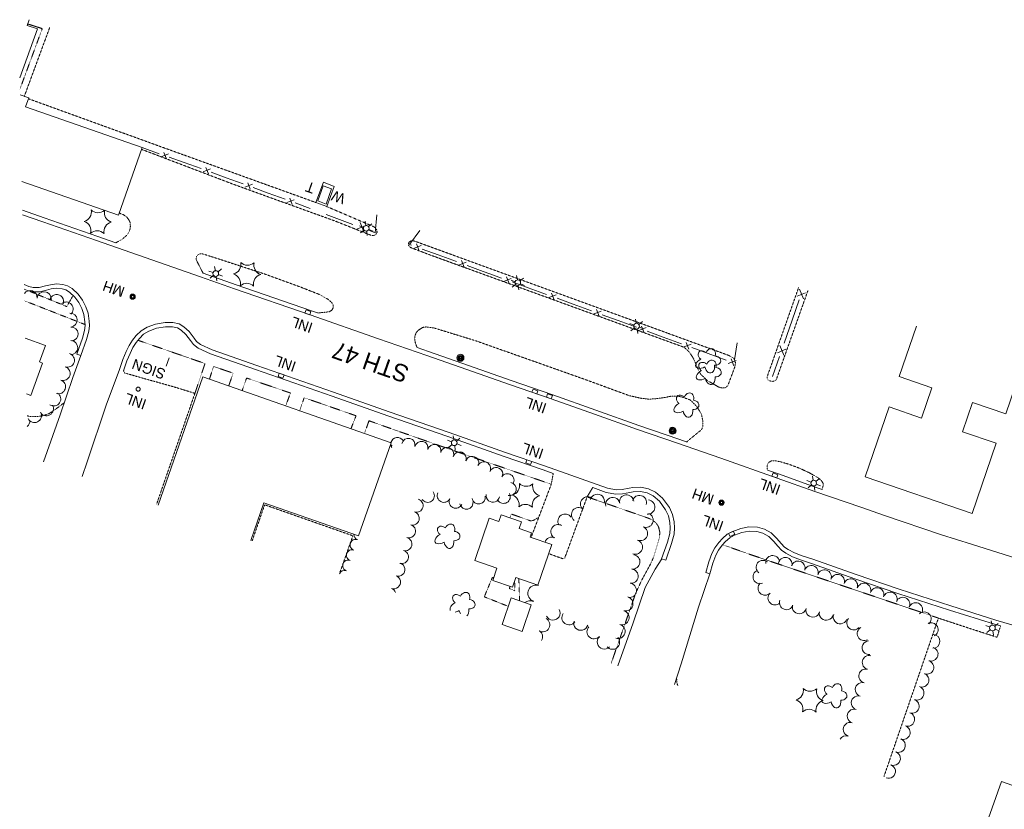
# Model space of a CAD drawing. Extents: x 189735 to 193282, y 257149 to 260388.
# Tile 16 of 31: x 189879 to 190447, y 259132 to 259587. Entities that reach past the tile are written whole.
import ezdxf
from ezdxf.enums import TextEntityAlignment as Align

# ---------------------------------------------------------------- set-up
doc = ezdxf.new("R2010")
doc.units = 0
doc.header["$MEASUREMENT"] = 0
doc.linetypes.add('Wisdot3', pattern=[0.1875, 0.125, -0.0625])
doc.linetypes.add('Wisdot5', pattern=[0.1, 0.05, -0.05])
for name, color, linetype, lineweight in [('E_BLD', 241, 'Continuous', 25), ('E_BLD_Name', 241, 'Continuous', 15), ('E_DRN_Grate', 5, 'Continuous', 15), ('E_DWY', 2, 'Wisdot3', 15), ('E_LAND_Vegetation', 3, 'Continuous', 15), ('E_MISCPROP', 30, 'Continuous', 15), ('E_MISCPROP_HvyLine', 241, 'Continuous', 25), ('E_MISCPROP_Railing', 30, 'Continuous', 15), ('E_PATH_Sidewalk', 2, 'Wisdot5', 15), ('E_RDWY', 21, 'Continuous', 25), ('E_RDWY_Name', 21, 'Continuous', 15)]:
    doc.layers.add(name, color=color, linetype=linetype, lineweight=lineweight)
doc.styles.add('Style-IGR_FONT_0', font='IGR_FONT_0.shx')
doc.styles.add('Style-IGR_FONT_1', font='IGR_FONT_1.shx')

# ---------------------------------------------------------------- blocks, each defined once
blk = doc.blocks.new('WAL')
at = {"layer": 'E_MISCPROP_Railing', "lineweight": 0, "style": 'Style-IGR_FONT_0'}
blk.add_text('W', height=6, rotation=360, dxfattribs=at).set_placement((-2.3, -0.01), align=Align.MIDDLE_LEFT)
blk = doc.blocks.new('TA')
at = {"layer": 'E_BLD_Name', "style": 'Style-IGR_FONT_0'}
blk.add_text('T', height=6, rotation=0, dxfattribs=at).set_placement((-1.9, 3.03), align=Align.MIDDLE_LEFT)
blk = doc.blocks.new('LTP')
at = {"layer": 'E_MISCPROP', "lineweight": 0}
for p, q in [((-1.61, 0.09), (-4.22, 0.17)), ((-0.78, 1.46), (-1.98, 3.76)), ((0.86, 1.37), (2.22, 3.6)), ((1.66, 0), (4.18, -0.06)), ((-0.86, -1.4), (-2.22, -3.59)), ((0.78, -1.44), (2.02, -3.62))]:
    blk.add_line(p, q, dxfattribs=at)
blk.add_arc((0.02, 0.01), 1.64, 0, 360, dxfattribs=at)
blk = doc.blocks.new('POLE')
at = {"layer": 'E_MISCPROP', "lineweight": 0}
for radius in [2.02, 1.51, 1.01, 0.504]:
    blk.add_circle((0.03, -0.09), radius, dxfattribs=at)
blk = doc.blocks.new('SIGN')
at = {"layer": 'E_MISCPROP', "lineweight": 0, "style": 'Style-IGR_FONT_0'}
blk.add_text('SIGN', height=6, rotation=0, dxfattribs=at).set_placement((0, 0), align=Align.MIDDLE_LEFT)
blk = doc.blocks.new('INLT')
at = {"layer": 'E_MISCPROP_Railing', "lineweight": 0, "flags": 128}
blk.add_lwpolyline([(3, -2), (3, 0), (0, 0), (0, -2), (3, -2)], dxfattribs=at)
blk = doc.blocks.new('INL')
at = {"layer": 'E_MISCPROP_Railing', "lineweight": 0, "style": 'Style-IGR_FONT_0'}
blk.add_text('INL', height=6, rotation=0, dxfattribs=at).set_placement((-5.79, -2.75))
blk = doc.blocks.new('INL_1')
at = {"layer": 'E_MISCPROP_Railing', "lineweight": 0, "style": 'Style-IGR_FONT_0'}
blk.add_text('INL', height=6, rotation=359.9999, dxfattribs=at).set_placement((-5.79, -2.75))
blk = doc.blocks.new('INL_2')
at = {"layer": 'E_MISCPROP_Railing', "lineweight": 0, "style": 'Style-IGR_FONT_0'}
blk.add_text('INL', height=6, rotation=359.9999, dxfattribs=at).set_placement((-5.79, -2.75))
blk = doc.blocks.new('INL_3')
at = {"layer": 'E_MISCPROP_Railing', "lineweight": 0, "style": 'Style-IGR_FONT_0'}
blk.add_text('INL', height=6, rotation=0.0001, dxfattribs=at).set_placement((-5.79, -2.75))
blk = doc.blocks.new('INL_4')
at = {"layer": 'E_MISCPROP_Railing', "lineweight": 0, "style": 'Style-IGR_FONT_0'}
blk.add_text('INL', height=6, rotation=360, dxfattribs=at).set_placement((-5.79, -2.75))
blk = doc.blocks.new('MHO')
at = {"layer": 'E_DRN_Grate', "lineweight": 0}
for centre, radius in [((0.04, -0.06), 1.5), ((0.04, -0.06), 1.22), ((0.04, -0.07), 0.968), ((0.01, -0.08), 0.605)]:
    blk.add_circle(centre, radius, dxfattribs=at)
blk = doc.blocks.new('INL_5')
at = {"layer": 'E_MISCPROP_Railing', "lineweight": 0, "style": 'Style-IGR_FONT_0'}
blk.add_text('INL', height=6, rotation=360, dxfattribs=at).set_placement((-5.79, -2.75))
blk = doc.blocks.new('TREE')
at = {"layer": 'E_LAND_Vegetation', "lineweight": 0}
for centre, major_axis, ratio in [((-1.07, 3.38), (0.91, -3.32), 0.782863), ((-3.74, -0.07), (3.29, -0.08), 0.832022), ((2.88, 1.66), (-3.52, -1.95), 0.691916), ((-1.48, -3.66), (1.2, 3.24), 0.716896), ((2.54, -2.64), (-3.34, 3.06), 0.560249)]:
    blk.add_ellipse(centre, major_axis=major_axis, ratio=ratio, start_param=1.570796, end_param=4.712389, dxfattribs=at)
blk = doc.blocks.new('PINEL')
at = {"layer": 'E_LAND_Vegetation', "lineweight": 0}
for centre, start, end in [((-8.23, 7.26), 275.2112, 0.9761), ((2.17, 10.66), 215.2112, 300.9761), ((10.31, 3.35), 155.2112, 240.9761), ((-10.49, -3.45), 335.2112, 60.9761), ((-2.35, -10.75), 35.2112, 120.9761), ((8.05, -7.36), 95.2112, 180.9761)]:
    blk.add_arc(centre, 5.72, start, end, dxfattribs=at)

msp = doc.modelspace()

# ---------------------------------------------------------------- linework, layer by layer
at = {"layer": 'E_BLD', "lineweight": 0, "flags": 128}
msp.add_lwpolyline([(190055.58, 259480.84), (190058.79, 259489.53), (190053.99, 259491.31), (190050.77, 259482.62)], close=True, dxfattribs=at)
at = {"layer": 'E_DWY', "lineweight": 0, "flags": 128}
for points in [[(189896.31, 259582.91), (189881.55, 259542.91)], [(190049.61, 259481.74), (189958.13, 259514.69), (189883.93, 259541.56)], [(189949.16, 259512.39), (190002.33, 259492.15), (190060.58, 259471.11), (190081.22, 259462.92), (190082.55, 259462.72), (190083.58, 259462.85), (190084.72, 259463.76), (190085, 259464.64), (190084.76, 259465.88), (190083.93, 259467.17), (190082.79, 259467.88), (190056.05, 259479.35)], [(189934.42, 259458.51), (189938.31, 259460.74), (189940.99, 259463.18), (189942.4, 259465.74), (189942.72, 259467.93), (189942.62, 259470.09), (189941.9, 259471.65), (189940.79, 259473.14), (189939.67, 259474.04), (189938.57, 259474.76), (189936.29, 259475.64)], [(190115.35, 259451.56), (190104.74, 259455.55), (190103.9, 259456.06), (190103.16, 259457.01), (190103.13, 259458.25), (190103.58, 259459.01), (190104.62, 259459.61), (190105.85, 259459.64), (190107.35, 259459.19), (190252.39, 259406.41)], [(190050.68, 259418.02), (190055.45, 259418.45), (190057.55, 259418.76), (190058.88, 259419.6), (190059.62, 259420.97), (190059.75, 259422.6), (190058.87, 259423.97), (190057.06, 259425.67), (190051.61, 259428.73), (190040.31, 259433.15), (190019.96, 259440.55), (189996.51, 259448.23), (189984.82, 259451.99), (189982.82, 259452.18), (189981.53, 259451.44), (189980.77, 259450.29), (189980.71, 259448.84), (189981.27, 259447.53), (189984.66, 259440.95)], [(190252.39, 259406.41), (190287.77, 259393.53), (190290.6, 259391.95), (190291.61, 259389.49), (190291.31, 259386.98), (190287.21, 259376.08), (190285.93, 259374.88), (190284.12, 259374.73), (190282.19, 259375.15), (190275.54, 259378.95), (190271.66, 259382.56), (190269.85, 259385.97), (190268.28, 259389.92), (190266.88, 259392.64), (190265.05, 259395.4), (190263.06, 259397.34), (190261.89, 259398.26), (190183.1, 259426.92), (190115.35, 259451.56)], [(190328.16, 259432.98), (190310.13, 259381.83), (190309.83, 259380.3), (190310.17, 259379.61), (190311.03, 259379.02), (190312.14, 259378.69), (190313.2, 259378.54), (190314.26, 259378.87), (190315.15, 259379.51), (190333.52, 259431.2)], [(190263.45, 259343.67), (190271.48, 259350.2), (190272.38, 259351.27), (190272.83, 259352.88), (190272.74, 259356.13), (190272.05, 259359.54), (190269.37, 259364.01), (190265.52, 259367.88), (190260.92, 259369.48), (190258.2, 259370.11), (190254.73, 259370.04), (190250.65, 259369.2), (190246.63, 259368.64), (190241.88, 259368.28), (190237.27, 259368.8), (190230.37, 259370.33), (190206.15, 259379.21), (190176.93, 259389.57), (190141.89, 259401.96), (190118.03, 259409.29), (190113.14, 259409.96), (190111.22, 259409.66), (190108.62, 259407.91), (190107.39, 259406.45), (190106.89, 259404.87), (190106.62, 259403.22), (190106.94, 259401.08), (190108.05, 259398.01)], [(189938.86, 259384.57), (189939.19, 259383.49), (189949.62, 259380.48), (189967.55, 259375.47), (189979.94, 259371.64), (189957.77, 259307.47)], [(189904.64, 259366.26), (189899.94, 259362.74), (189895.88, 259359.99), (189892.55, 259358.84), (189888.96, 259358.25), (189884.66, 259358.32), (189883.13, 259358.73)], [(190341.55, 259316.25), (190342.23, 259318.48), (190342.21, 259319.78), (190341.48, 259320.9), (190340.34, 259322.15), (190338.43, 259323.44), (190334.25, 259325.84), (190328.19, 259328.62), (190322.09, 259330.86), (190317.65, 259332.16), (190314.66, 259332.76), (190312.32, 259332.7), (190310.82, 259331.81), (190310.09, 259330.75), (190309.82, 259329.64), (190309.9, 259328.79), (190310.11, 259327.39)], [(190186.56, 259325.44), (190185.34, 259318.95), (190173.78, 259288.5)], [(190209.31, 259317.28), (190206.07, 259311.85), (190193.14, 259276.57), (190192.48, 259276.27), (190192.17, 259276.24), (190183.92, 259279.23)], [(190012.97, 259286.59), (190020.15, 259307.38), (190071.05, 259289.5), (190063.27, 259267.57)], [(190444.48, 259237.49), (190442.51, 259230.99), (190427.8, 259235.7), (190408.66, 259242.02), (190377.27, 259150.66)], [(190257.68, 259207.23), (190257.97, 259204.13), (190258.42, 259203.07)]]:
    msp.add_lwpolyline(points, dxfattribs=at)
at = {"layer": 'E_LAND_Vegetation', "lineweight": 0}
for centre, radius, start, end in [((189914.5, 259476.32), 5.72, 285.7735, 11.5384), ((189924.1, 259481.56), 5.72, 225.7735, 310.2543), ((189933.45, 259475.87), 5.72, 166.9008, 251.5384), ((189914.25, 259465.38), 5.72, 345.7735, 71.5384), ((189933.19, 259464.93), 5.72, 105.7735, 191.5384), ((189923.59, 259459.69), 5.72, 45.7735, 131.5384), ((189884.91, 259426.94), 4.04, 354.4569, 145.0796), ((189892.98, 259426.18), 4.04, 355.1643, 175.1643), ((189900.2, 259424.63), 4.04, 337.1845, 157.1845), ((189905.71, 259420.32), 4.04, 310.5301, 130.5301), ((189908.04, 259413.93), 4.04, 273.9027, 93.9027), ((189908.59, 259405.88), 4.04, 273.9027, 93.9027), ((189908.32, 259398.01), 4.04, 267.6953, 87.6953), ((189906.41, 259390.75), 4.04, 251.9356, 71.9356), ((189903.92, 259383.1), 4.04, 251.3282, 71.3282), ((189901.33, 259375.45), 4.04, 251.3282, 71.3282), ((189898.56, 259368.41), 4.04, 236.9501, 56.9501), ((189887.43, 259358.86), 4.04, 205.0474, 25.0474), ((189894.31, 259362.75), 4.04, 210.0765, 30.0765), ((189880.81, 259355.75), 4.04, 307.4057, 2.1073), ((190096.74, 259342.36), 3.85, 175.1297, 211.3887), ((190096.74, 259342.36), 3.85, 31.3887, 166.8874), ((190103.05, 259341.87), 3.85, 346.7222, 166.7222), ((190110.54, 259340.1), 3.85, 346.7222, 166.7222), ((190118.02, 259338.34), 3.85, 346.7222, 166.7222), ((190091.69, 259338.12), 3.85, 60.0489, 75.9573), ((190125.31, 259336.54), 3.85, 340.8135, 160.8135), ((190132.57, 259334.01), 3.85, 340.8135, 160.8135), ((190139.84, 259331.48), 3.85, 340.8135, 160.8135), ((190146.61, 259328.33), 3.85, 334.0105, 154.0105), ((190153.6, 259325.03), 3.85, 335.2007, 155.2007), ((190160.11, 259321.47), 3.85, 327.1306, 147.1306), ((190161.33, 259316.42), 3.85, 258.8779, 78.8779), ((190114.21, 259312.61), 3.85, 214.2987, 34.2987), ((190123.52, 259312.62), 3.85, 153.1266, 333.1266), ((190157.97, 259312.04), 3.85, 210.0294, 30.0294), ((190107.68, 259306.92), 3.85, 253.3795, 73.3795), ((190130.36, 259309.22), 3.85, 154.8904, 334.8904), ((190136.52, 259308.67), 3.85, 191.3034, 11.3034), ((190143.56, 259311.62), 3.85, 190.6525, 10.6525), ((190151.76, 259312.67), 3.85, 169.9651, 349.9651), ((190206.4, 259307.87), 4.14, 47.6212, 227.6212), ((190212.01, 259309.38), 4.14, 344.3923, 164.3923), ((190220.9, 259307.49), 4.14, 11.5361, 191.5361), ((190228.85, 259308.96), 4.14, 6.0681, 186.0681), ((190236.23, 259308.66), 4.14, 343.7055, 163.7055), ((190241.06, 259306.04), 4.14, 264.6148, 84.6148), ((190105.48, 259299.54), 3.85, 253.3795, 73.3795), ((190201.2, 259301.63), 4.14, 51.8712, 231.8712), ((190193.36, 259297.89), 4.14, 33.1263, 213.1263), ((190240.05, 259298.46), 4.14, 247.1804, 67.1804), ((190074.75, 259290.26), 3.18, 70.3093, 72.9345), ((190103.28, 259292.17), 3.85, 253.3795, 73.3795), ((190189.29, 259291.82), 4.14, 59.0715, 239.0715), ((190236.84, 259290.83), 4.14, 247.1804, 67.1804), ((190072.61, 259284.27), 3.18, 70.3093, 250.3093), ((190074.75, 259290.26), 3.18, 177.8783, 250.3093), ((190101.22, 259284.72), 3.85, 254.7112, 74.7112), ((190185.79, 259284.58), 4.14, 65.7723, 163.7991), ((190233.93, 259282.98), 4.14, 249.9248, 69.9248), ((190070.47, 259278.29), 3.18, 70.3093, 250.3093), ((190099.19, 259277.3), 3.85, 254.7112, 74.7112), ((190068.33, 259272.31), 3.18, 70.3093, 250.3093), ((190232.43, 259274.45), 4.14, 262.3854, 82.3854), ((190307.58, 259271.33), 4.01, 51.6762, 231.6762), ((190313.06, 259274.09), 4.01, 9.3311, 189.3311), ((190320.32, 259273), 4.01, 349.7914, 169.7914), ((190327.75, 259270.93), 4.01, 341.3267, 161.3267), ((190066.19, 259266.33), 3.18, 70.3093, 157.0655), ((190097.2, 259270.01), 3.85, 250.3815, 70.3815), ((190231.39, 259266.21), 4.14, 263.0571, 83.0571), ((190305.76, 259265.84), 4.01, 112.5288, 292.5288), ((190335.34, 259268.37), 4.01, 341.3267, 161.3267), ((190342.93, 259265.81), 4.01, 341.3267, 161.3267), ((190094.62, 259262.76), 3.85, 250.3815, 70.3815), ((190350.51, 259263.24), 4.01, 341.3267, 161.3267), ((190358.1, 259260.67), 4.01, 341.3267, 161.3267), ((190092.03, 259255.52), 3.85, 20.3667, 70.3815), ((190176.63, 259256.31), 4.74, 73.5716, 253.5716), ((190179.27, 259265.49), 4.74, 241.2873, 255.5986), ((190230.39, 259257.99), 4.14, 263.0571, 83.0571), ((190308.73, 259259.26), 4.01, 135.0612, 315.0612), ((190365.69, 259258.11), 4.01, 341.3267, 161.3267), ((190373.28, 259255.55), 4.01, 341.3267, 161.3267), ((190380.87, 259252.98), 4.01, 341.3267, 161.3267), ((190172.95, 259247.23), 4.74, 64.4015, 126.8226), ((190228.38, 259250.27), 4.14, 254.6005, 74.6005), ((190314.4, 259253.6), 4.01, 135.0612, 315.0612), ((190321.03, 259250.89), 4.01, 159.5123, 339.5123), ((190388.16, 259249.99), 4.01, 337.2902, 157.2902), ((190186.41, 259245.01), 4.14, 208.0263, 28.0263), ((190226.17, 259242.32), 4.14, 253.6825, 73.6825), ((190328.44, 259248.5), 4.01, 166.0134, 346.0134), ((190336.21, 259246.56), 4.01, 166.0134, 346.0134), ((190343.97, 259244.77), 4.01, 167.5151, 347.5151), ((190395.55, 259246.89), 4.01, 337.2902, 157.2902), ((190180.43, 259238.21), 4.14, 241.1313, 61.1313), ((190195.68, 259242.28), 4.14, 144.0934, 324.0934), ((190202.5, 259239.11), 4.14, 163.3276, 343.3276), ((190352, 259242.71), 4.01, 158.2575, 338.2575), ((190359.81, 259239.2), 4.01, 139.8297, 319.8297), ((190400.45, 259241.56), 4.01, 313.3674, 133.3674), ((190176.3, 259231.23), 4.14, 328.1137, 56.3507), ((190210.16, 259234.21), 4.14, 136.2478, 316.2478), ((190223.85, 259234.37), 4.14, 253.6825, 73.6825), ((190365.88, 259233.08), 4.01, 118.0243, 298.0243), ((190404.45, 259235.36), 4.01, 296.4416, 116.4416), ((190216.08, 259228.33), 4.14, 134.2927, 314.2927), ((190220.73, 259228.14), 4.14, 220.8593, 40.8593), ((190368.73, 259224.98), 4.01, 95.7431, 275.7431), ((190405.56, 259228.61), 4.01, 267.7014, 87.7014), ((190404.43, 259221.27), 4.01, 251.8903, 71.8903), ((190368.76, 259216.41), 4.01, 75.7338, 255.7338), ((190401.94, 259213.66), 4.01, 251.8903, 71.8903), ((190366.79, 259208.65), 4.01, 75.7338, 255.7338), ((190399.17, 259206.24), 4.01, 249.2335, 69.2335), ((190364.7, 259200.83), 4.01, 73.2581, 253.2581), ((190396.33, 259198.75), 4.01, 249.2335, 69.2335), ((190362.39, 259193.16), 4.01, 73.2581, 253.2581), ((190393.58, 259191.17), 4.01, 250.8252, 70.8252), ((190360.09, 259185.49), 4.01, 73.2581, 253.2581), ((190390.94, 259183.61), 4.01, 250.8252, 70.8252), ((190357.78, 259177.82), 4.01, 73.2581, 253.2581), ((190388.31, 259176.04), 4.01, 250.8252, 70.8252), ((190355.47, 259170.15), 4.01, 73.2581, 149.9975), ((190385.57, 259168.57), 4.01, 249.1603, 69.1603), ((190382.72, 259161.09), 4.01, 249.1603, 69.1603), ((190379.87, 259153.6), 4.01, 249.1603, 69.1603)]:
    msp.add_arc(centre, radius, start, end, dxfattribs=at)
for centre, major_axis, ratio, start_param, end_param in [((190135.71, 259253.64), (-1.17, -3.07), 0.832022, 1.570796, 4.712389), ((190131.57, 259252.72), (2.65, -2.21), 0.716896, 1.570796, 4.712389), ((190138.07, 259249.98), (-3.43, 0.25), 0.782863, 1.570796, 4.712389), ((190131.19, 259248.58), (3.99, 2.14), 0.560249, 1.570796, 3.151381), ((190131.19, 259248.58), (3.99, 2.14), 0.560249, 4.111506, 4.712389), ((190135.13, 259246.83), (-0.67, 3.97), 0.691916, 1.570796, 2.07959), ((190135.13, 259246.83), (-0.67, 3.97), 0.691916, 3.501376, 4.712389)]:
    msp.add_ellipse(centre, major_axis=major_axis, ratio=ratio, start_param=start_param, end_param=end_param, dxfattribs=at)
at = {"layer": 'E_MISCPROP', "lineweight": 0}
msp.add_line((189965.1, 259392.2), (189963.34, 259387.32), dxfattribs=at)
at = {"layer": 'E_MISCPROP_HvyLine', "lineweight": 13, "flags": 128}
for points in [[(189884.35, 259587.16), (189883.19, 259583.85)], [(189883.19, 259583.85), (189889.13, 259581.9), (189878.91, 259553.55)], [(189879.12, 259543.77), (189884.09, 259542.03), (189882.3, 259536.91), (189882.3, 259536.91), (189949.51, 259513.38), (189949.51, 259513.38), (189949.51, 259513.38), (189935.85, 259474.38), (189880.2, 259493.87)], [(190396.05, 259410.47), (190386.05, 259381.33), (190386.05, 259381.33), (190404.91, 259374.85), (190398.92, 259357.41), (190398.92, 259357.41), (190380.31, 259363.8), (190380.31, 259363.8), (190366.46, 259323.45), (190366.46, 259323.45), (190366.46, 259323.45), (190428.13, 259302.28), (190428.13, 259302.28), (190442.05, 259342.85), (190442.05, 259342.85), (190422.58, 259349.53), (190428.37, 259366.41), (190428.37, 259366.41), (190428.37, 259366.41), (190447.49, 259359.85), (190460.82, 259398.7)], [(189882.16, 259403.48), (189893.73, 259399.3), (189893.73, 259399.3), (189890.28, 259389.76), (189892, 259389.14), (189885.26, 259370.48), (189885.26, 259370.48), (189882.85, 259371.35)], [(190012.24, 259286.87), (190019.77, 259308.44), (190019.77, 259308.44), (190019.77, 259308.44), (190074.33, 259289.41), (190093.09, 259343.2), (190093.09, 259343.2), (190093.09, 259343.2), (189984.45, 259381.09), (189958.66, 259307.13)]]:
    msp.add_lwpolyline(points, dxfattribs=at)
for points in [[(190185.7, 259284.4), (190185.7, 259284.4), (190177.68, 259261.1), (190164.92, 259265.49), (190164.92, 259265.49), (190164.92, 259265.49), (190162.99, 259259.9), (190151.64, 259263.8), (190151.64, 259263.8), (190154.08, 259270.91), (190154.08, 259270.91), (190154.08, 259270.91), (190141.28, 259275.31), (190141.28, 259275.31), (190149.66, 259299.64), (190149.66, 259299.64), (190155.24, 259297.72), (190155.24, 259297.72), (190156.57, 259301.61), (190156.57, 259301.61), (190168.25, 259297.59), (190166.88, 259293.63), (190166.88, 259293.63), (190174.08, 259291.15), (190174.08, 259291.15), (190173.23, 259288.69), (190185.7, 259284.4)], [(190162.31, 259253.7), (190157.03, 259238.3), (190168.57, 259234.34), (190173.85, 259249.74), (190173.85, 259249.74), (190173.85, 259249.74)], [(190459.53, 259077.95), (190479.81, 259135.46), (190479.81, 259135.46), (190479.81, 259135.46), (190444.97, 259147.74), (190424.7, 259090.23), (190424.7, 259090.23), (190424.7, 259090.23)]]:
    msp.add_lwpolyline(points, close=True, dxfattribs=at)
at = {"layer": 'E_MISCPROP_Railing', "lineweight": 0}
for p, q in [((189964.63, 259509.71), (189960.39, 259508.04)), ((189963.48, 259506.94), (189962.02, 259510.57)), ((189988.9, 259501.1), (189984.66, 259499.43)), ((189987.75, 259498.33), (189986.29, 259501.96)), ((190013.08, 259492.21), (190008.82, 259490.58)), ((190011.9, 259489.45), (190010.49, 259493.09)), ((190036.07, 259480.57), (190034.66, 259484.21)), ((190037.25, 259483.33), (190033, 259481.7)), ((190079.35, 259468.73), (190072.65, 259466.22)), ((190077.47, 259464.42), (190075.28, 259470.14)), ((190110.5, 259456.88), (190105.94, 259455.13)), ((190109.24, 259453.92), (190107.72, 259457.83)), ((190136.43, 259447.38), (190131.86, 259445.64)), ((190135.16, 259444.43), (190133.64, 259448.33)), ((190161.1, 259434.95), (190159.57, 259438.85)), ((190162.35, 259437.91), (190157.79, 259436.16)), ((190188.29, 259428.47), (190183.73, 259426.71)), ((190187.04, 259425.51), (190185.51, 259429.41)), ((190327.12, 259427.66), (190331.96, 259429.64)), ((190330.84, 259426.15), (190328.56, 259431.8)), ((190214.23, 259419.03), (190209.68, 259417.27)), ((190212.98, 259416.07), (190211.45, 259419.97)), ((190238.9, 259406.59), (190237.38, 259410.49)), ((190240.16, 259409.54), (190235.6, 259407.79)), ((190266.09, 259400.06), (190261.53, 259398.31)), ((190264.83, 259397.1), (190263.3, 259401)), ((190319.55, 259393.58), (190317.27, 259399.24)), ((190315.84, 259395.09), (190320.68, 259397.08)), ((190292.01, 259390.57), (190287.45, 259388.82)), ((190290.75, 259387.61), (190289.23, 259391.52))]:
    msp.add_line(p, q, dxfattribs=at)
at = {"layer": 'E_MISCPROP_Railing', "lineweight": 0, "flags": 128}
for points in [[(189959.37, 259509.88), (189949.51, 259513.38)], [(189973.77, 259504.76), (189965.1, 259507.84)], [(189983.63, 259501.26), (189973.77, 259504.76)], [(189998, 259496.03), (189989.36, 259499.21)], [(190007.82, 259492.43), (189998, 259496.03)], [(190022.17, 259487.15), (190013.53, 259490.33)], [(190032, 259483.55), (190022.17, 259487.15)], [(190046.35, 259478.27), (190037.71, 259481.45)], [(190071.1, 259469.12), (190055.72, 259474.85)], [(190084.9, 259474.53), (190083.96, 259464.32), (190080.04, 259465.78)], [(190104.87, 259457.11), (190103.75, 259457.52), (190109.64, 259465.63)], [(190120.25, 259451.47), (190110.99, 259454.87)], [(190130.79, 259447.61), (190120.25, 259451.47)], [(190146.17, 259441.97), (190136.91, 259445.37)], [(190156.71, 259438.13), (190150.05, 259440.56), (190146.17, 259441.97)], [(190172.11, 259432.53), (190162.84, 259435.9)], [(190182.66, 259428.69), (190172.11, 259432.53)], [(190198.06, 259423.08), (190188.78, 259426.46)], [(190208.6, 259419.25), (190198.06, 259423.08)], [(190324.3, 259413.86), (190328.33, 259425.5)], [(190223.99, 259413.63), (190214.73, 259417.02)], [(190234.53, 259409.77), (190223.99, 259413.63)], [(190319.72, 259400.62), (190324.3, 259413.86)], [(190249.92, 259404.14), (190240.65, 259407.53)], [(190260.45, 259400.28), (190249.92, 259404.14)], [(190292.58, 259400.82), (190291.02, 259391.07)], [(190275.84, 259394.65), (190266.57, 259398.04)], [(190286.37, 259390.8), (190275.84, 259394.65)], [(190313.02, 259381.29), (190317.05, 259392.93)]]:
    msp.add_lwpolyline(points, dxfattribs=at)
at = {"layer": 'E_MISCPROP_Railing', "lineweight": 13, "flags": 128}
for points in [[(190056.05, 259479.35), (190060.27, 259491.04), (190054, 259493.5), (190049.61, 259481.74)], [(190049.61, 259481.74), (190056.05, 259479.35)]]:
    msp.add_lwpolyline(points, dxfattribs=at)
at = {"layer": 'E_MISCPROP_Railing', "lineweight": 0}
msp.add_circle((189947.23, 259374.08), 1.19, dxfattribs=at)
at = {"layer": 'E_PATH_Sidewalk', "lineweight": 0, "flags": 128}
for points in [[(189883.49, 259584.72), (189891.92, 259582), (189879.05, 259547.12)], [(189909.71, 259428.11), (189906.08, 259421.7), (189883.63, 259430.91)], [(189916.59, 259411.34), (189881.69, 259425.03)], [(189979.94, 259371.64), (189985.76, 259388.84), (189947.04, 259402.28)], [(189999.41, 259375.87), (190002.01, 259383.3), (189990.68, 259387.16), (189988.32, 259379.74)], [(190032.28, 259364.41), (190035.06, 259371.83), (190009.74, 259380.49), (190007.14, 259373.17)], [(190069.93, 259351.28), (190072.86, 259358.72), (190042.94, 259369.14), (190040.34, 259361.6)], [(190185.4, 259319.23), (190129.67, 259338.45), (190095.04, 259350.58), (190080.34, 259355.84), (190077.69, 259348.57)], [(190219.91, 259215.79), (190234.14, 259256.48), (190237.51, 259263.74), (190242.59, 259273.13), (190244.41, 259277.11), (190247.64, 259287.87), (190248.07, 259291.41), (190247.27, 259294.75), (190245.94, 259296.79), (190244.02, 259298.46), (190241.51, 259299.62), (190206.11, 259311.93)], [(190178.25, 259300.27), (190175.7, 259298.64), (190174.28, 259298.1), (190173.43, 259298.12), (190162.36, 259302.06), (190161.55, 259299.9)], [(190408.66, 259242.02), (190300.94, 259278.43), (190284.25, 259284.34)], [(190160.63, 259248.8), (190146.79, 259254.32), (190151.48, 259265.51), (190152.13, 259265.23)], [(190164.33, 259263.77), (190164.44, 259257.8), (190161.15, 259259.13), (190161.76, 259260.32)], [(190166.73, 259264.87), (190167.19, 259252.03)]]:
    msp.add_lwpolyline(points, dxfattribs=at)
at = {"layer": 'E_RDWY', "lineweight": 13, "flags": 128}
for points in [[(189934.42, 259458.51), (189924.06, 259462.13), (189893.08, 259472.97), (189880.56, 259477.25)], [(190505.44, 259261.24), (190483.25, 259267.57), (190453.97, 259276.47), (190427.65, 259284.64), (190410.36, 259290.06), (190377.61, 259301.12), (190363.88, 259305.95), (190337.36, 259315.04), (190315.62, 259322.78), (190283.26, 259334.27), (190258.19, 259342.83), (190235.09, 259350.82), (190210.32, 259359.61), (190185.42, 259368.43), (190161.42, 259376.68), (190136.8, 259385.34), (190113.75, 259393.39), (190085.88, 259403.05), (190046.35, 259416.89), (190002.83, 259431.9), (189983.13, 259438.84), (189923.24, 259459.77), (189892.26, 259470.61), (189880.62, 259474.59)], [(190051.3, 259417.8), (190047.17, 259419.25), (190003.65, 259434.26), (189984.66, 259440.95)], [(189881.49, 259434.41), (189884.21, 259433.34), (189886.76, 259432.7), (189888.07, 259432.66), (189890.1, 259432.76), (189893.78, 259433.66), (189896.69, 259434.32), (189900.1, 259434.74), (189903.87, 259434.43), (189906.53, 259433.65), (189909.15, 259432.05), (189912.59, 259428.85), (189915.15, 259425.36), (189916.96, 259421.47), (189918.34, 259417.83), (189919.01, 259413.2), (189919.12, 259410.74), (189918.78, 259407.49), (189917.47, 259402.67), (189914.24, 259393.43)], [(189881.55, 259431.7), (189883.45, 259430.96), (189886.41, 259430.21), (189888.09, 259430.16), (189890.46, 259430.27), (189894.36, 259431.22), (189897.12, 259431.85), (189900.15, 259432.22), (189903.41, 259431.96), (189905.51, 259431.34), (189907.63, 259430.05), (189910.71, 259427.18), (189912.99, 259424.08), (189914.66, 259420.5), (189915.9, 259417.2), (189916.51, 259412.96), (189916.61, 259410.81), (189916.31, 259407.95), (189915.08, 259403.41), (189911.88, 259394.26), (189914.24, 259393.43)], [(189936.49, 259385.36), (189938.41, 259391.2), (189940.3, 259395.73), (189941.99, 259399.26), (189943.96, 259402.41), (189946.05, 259405.07), (189948.88, 259407.72), (189952.37, 259409.81), (189957.25, 259411.6), (189962.71, 259412.52), (189967.22, 259412.44), (189970.82, 259411.72), (189973.54, 259410.08), (189976.61, 259407.3), (189979.46, 259403.57), (189980.93, 259401.64), (189983.19, 259399.82), (189989.81, 259396.78), (190015.7, 259387.69), (190033.34, 259381.56), (190059.85, 259372.3), (190092, 259361.07), (190126.6, 259349.1), (190159.13, 259337.59), (190181.52, 259329.9), (190217.78, 259316.9), (190222.77, 259315.96), (190226.27, 259316.22), (190230.31, 259316.97), (190232.38, 259317.33), (190236.98, 259317.53), (190241.46, 259316.65), (190245.58, 259314.67), (190249.64, 259311.14), (190253.55, 259305.73), (190255.36, 259301.76), (190256.26, 259297.49), (190256.54, 259294.15), (190256.27, 259290.41), (190254.79, 259285.01), (190251.44, 259275.39), (190249.08, 259276.21)], [(189938.86, 259384.57), (189940.75, 259390.32), (189942.59, 259394.71), (189944.19, 259398.06), (189946.01, 259400.97), (189947.9, 259403.37), (189950.39, 259405.71), (189953.45, 259407.54), (189957.89, 259409.18), (189962.89, 259410.02), (189966.95, 259409.94), (189969.9, 259409.35), (189972.04, 259408.06), (189974.76, 259405.6), (189977.47, 259402.06), (189979.12, 259399.89), (189981.86, 259397.68), (189988.88, 259394.46), (190014.88, 259385.33), (190032.52, 259379.2), (190059.02, 259369.94), (190091.18, 259358.71), (190125.78, 259346.74), (190158.3, 259335.23), (190180.69, 259327.54), (190186.56, 259325.44)], [(189914.24, 259393.43), (189909.55, 259380.88), (189902.32, 259359.35), (189892.69, 259332.18), (189892.66, 259332.09)], [(190263.85, 259343.53), (190259, 259345.19), (190235.92, 259353.18), (190211.16, 259361.97), (190186.25, 259370.79), (190162.24, 259379.05), (190137.63, 259387.7), (190114.57, 259395.75), (190108.05, 259398.01)], [(189914.96, 259323.65), (189917.88, 259332.08), (189928.79, 259364.76), (189936.49, 259385.36)], [(190341.55, 259316.25), (190338.18, 259317.4), (190316.46, 259325.14), (190310.11, 259327.39)], [(190209.31, 259317.28), (190217.13, 259314.48), (190222.63, 259313.44), (190226.59, 259313.74), (190230.75, 259314.51), (190232.65, 259314.84), (190236.79, 259315.02), (190240.66, 259314.26), (190244.2, 259312.57), (190247.78, 259309.44), (190251.38, 259304.47), (190252.97, 259300.97), (190253.78, 259297.13), (190254.03, 259294.14), (190253.79, 259290.84), (190252.4, 259285.76), (190249.08, 259276.21)], [(190503.03, 259222.98), (190441.71, 259240.9), (190415.81, 259249.04), (190386.1, 259258.64), (190361.3, 259267.1), (190336.24, 259275.92), (190330.05, 259277.95), (190325.61, 259279.63), (190322.07, 259281.58), (190319.9, 259283.03), (190317.97, 259285.07), (190315.58, 259288), (190312.28, 259291.11), (190308.33, 259293.36), (190304.35, 259294.49), (190299.25, 259294.58), (190294.69, 259293.75), (190290.06, 259292.06), (190286.87, 259290.36), (190284.08, 259287.9), (190282.08, 259285.67), (190279.82, 259282.55), (190278.07, 259279.28), (190276.26, 259274.46), (190274.48, 259268.25), (190276.88, 259267.56)], [(190444.48, 259237.49), (190440.98, 259238.51), (190415.05, 259246.66), (190385.31, 259256.27), (190360.49, 259264.74), (190335.44, 259273.56), (190329.22, 259275.59), (190324.55, 259277.35), (190320.77, 259279.45), (190318.27, 259281.11), (190316.09, 259283.42), (190313.75, 259286.29), (190310.79, 259289.08), (190307.35, 259291.03), (190303.98, 259292), (190299.46, 259292.07), (190295.35, 259291.33), (190291.08, 259289.77), (190288.31, 259288.29), (190285.85, 259286.12), (190284.03, 259284.1), (190281.95, 259281.22), (190280.35, 259278.25), (190278.64, 259273.67), (190276.88, 259267.56)], [(190223.82, 259214.5), (190232.6, 259239.36), (190239.54, 259259.73), (190245.24, 259270.2), (190249.18, 259276.18)], [(190276.78, 259267.59), (190270.32, 259248.32), (190260.31, 259215.58), (190256.57, 259203.68)]]:
    msp.add_lwpolyline(points, dxfattribs=at)

# ---------------------------------------------------------------- block references
at = {"layer": 'E_BLD_Name', "lineweight": 0, "xscale": 0.9999989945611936, "yscale": 0.9999989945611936, "zscale": 0.9999989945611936, "rotation": 160.5325996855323}
msp.add_blockref('TA', (190047.97, 259493.02), dxfattribs=at)
at = {"layer": 'E_DRN_Grate', "lineweight": 0}
for p, xscale, yscale, zscale, rotation in [((189944.04, 259427.33), 0.9999989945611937, 0.9999989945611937, 0.9999989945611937, 160.5326015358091), ((190283.59, 259308.56), 0.9999989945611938, 0.9999989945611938, 0.9999989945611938, 160.5325954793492)]:
    msp.add_blockref('MHO', p, dxfattribs=dict(at, xscale=xscale, yscale=yscale, zscale=zscale, rotation=rotation))
at = {"layer": 'E_LAND_Vegetation', "lineweight": 0}
for name, p, rotation in [('PINEL', (190010.09, 259440.22), 250.5620517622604), ('TREE', (190276.17, 259390.65), 250.5620470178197), ('TREE', (190276.49, 259384.01), 250.5620470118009), ('TREE', (190263.61, 259365.08), 250.5620472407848), ('PINEL', (190170.81, 259312.72), 250.5620488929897), ('TREE', (190125.82, 259289.48), 250.5620496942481), ('TREE', (190348.95, 259197.43), 250.5620457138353), ('PINEL', (190334.42, 259194.53), 250.5620459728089)]:
    msp.add_blockref(name, p, dxfattribs=dict(at, rotation=rotation))
at = {"layer": 'E_MISCPROP', "lineweight": 0}
for name, p, xscale, yscale, zscale, rotation in [('LTP', (190078.74, 259466.84), 0.9999989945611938, 0.9999989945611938, 0.9999989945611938, 160.5325991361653), ('LTP', (189991.98, 259440.74), 0.9999989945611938, 0.9999989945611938, 0.9999989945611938, 160.5326006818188), ('LTP', (190166.14, 259435.49), 0.9999989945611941, 0.9999989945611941, 0.9999989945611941, 160.5325975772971), ('LTP', (190234.66, 259410.4), 0.9999989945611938, 0.9999989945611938, 0.9999989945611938, 160.5325963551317), ('POLE', (190133.06, 259392.07), 0.9999989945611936, 0.9999989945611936, 0.9999989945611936, 160.532598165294), ('SIGN', (189962.57, 259382.38), 0.9999989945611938, 0.9999989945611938, 0.9999989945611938, 160.5326012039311), ('LTP', (190129.48, 259343.13), 0.9999989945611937, 0.9999989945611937, 0.9999989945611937, 160.53259822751), ('POLE', (190255.4, 259350), 0.9999989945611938, 0.9999989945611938, 0.9999989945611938, 160.5325959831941), ('LTP', (190336.76, 259319.86), 0.9999989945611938, 0.9999989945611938, 0.9999989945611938, 160.5325945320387), ('LTP', (190439.84, 259236.31), 0.9999989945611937, 0.9999989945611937, 0.9999989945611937, 160.5325926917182)]:
    msp.add_blockref(name, p, dxfattribs=dict(at, xscale=xscale, yscale=yscale, zscale=zscale, rotation=rotation))
at = {"layer": 'E_MISCPROP_Railing', "lineweight": 0}
for name, p, xscale, yscale, zscale, rotation in [('WAL', (190064.05, 259484.21), 0.9999989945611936, 0.9999989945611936, 0.9999989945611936, 160.532599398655), ('INL', (190032.43, 259388.91), 0.9999982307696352, 0.9999982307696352, 0.9999982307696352, 160.8216087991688), ('INLT', (190028.53, 259383.24), 0.9999982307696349, 0.9999982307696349, 0.9999982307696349, 340.8216088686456), ('INLT', (190177.1, 259371.29), 0.9999980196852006, 0.9999980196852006, 0.9999980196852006, 161.0285833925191), ('INLT', (190315.46, 259322.84), 1.00000246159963, 1.00000246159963, 1.00000246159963, 160.4403636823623), ('INL_4', (190311.79, 259317.92), 1.00000246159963, 1.00000246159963, 1.00000246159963, 160.4403637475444), ('INL_4', (190278.95, 259296.89), 1.00000246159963, 1.00000246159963, 1.00000246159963, 160.440364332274), ('INLT', (190287.63, 259290.77), 0.9999975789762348, 0.9999975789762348, 0.9999975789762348, 28.13025465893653)]:
    msp.add_blockref(name, p, dxfattribs=dict(at, xscale=xscale, yscale=yscale, zscale=zscale, rotation=rotation))
for name, p, rotation in [('INL_1', (190042.05, 259411.27), 160.9659805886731), ('INLT', (190046.19, 259416.94), 160.9659805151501), ('INL_5', (189946.14, 259367.14), 160.5620528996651), ('INLT', (190185.42, 259368.43), 161.0396378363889), ('INL_2', (190176.88, 259364.84), 161.0396379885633), ('INL_3', (190175.16, 259338.56), 161.0461351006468), ('INLT', (190171.35, 259333.39), 341.0461351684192)]:
    msp.add_blockref(name, p, dxfattribs=dict(at, rotation=rotation))

# ---------------------------------------------------------------- texts
at = {"layer": 'E_DRN_Grate', "lineweight": 0, "style": 'Style-IGR_FONT_1'}
for rotation, p in [(160.5326, (189938.99, 259429.81)), (160.5325, (190278.78, 259310.01))]:
    msp.add_text('MH', height=6, rotation=rotation, dxfattribs=at).set_placement(p, align=Align.MIDDLE_LEFT)
at = {"layer": 'E_RDWY_Name', "lineweight": 0, "style": 'Style-IGR_FONT_0', "width": 0.999953}
msp.add_text('STH 47', height=10, rotation=160.7025, dxfattribs=at).set_placement((190061.46, 259401.82), align=Align.RIGHT)

doc.saveas('drawing.dxf')
